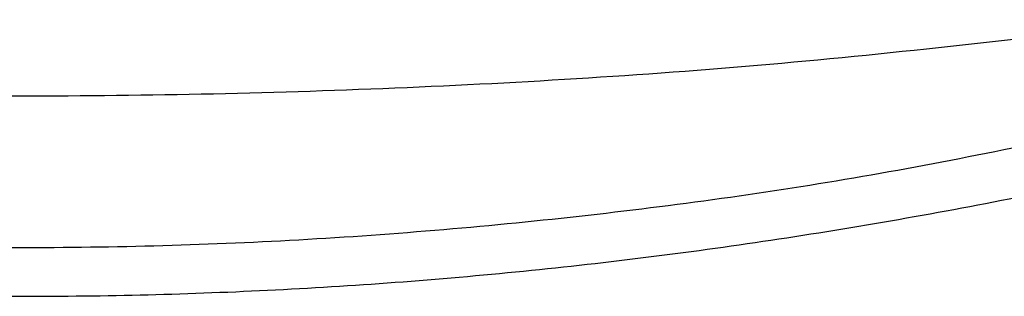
# Model space of a CAD drawing. Header units: millimetres. Extents: x -0.387 to 0.594, y -0.166 to 0.447.
# Tile 36 of 109: x 0.063 to 0.103, y 0.084 to 0.095. Entities that reach past the tile are written whole.
import ezdxf

# ---------------------------------------------------------------- set-up
doc = ezdxf.new("R2010")
doc.units = ezdxf.units.MM
doc.layers.add('FORMAT', color=7, linetype='Continuous')

msp = doc.modelspace()

# ---------------------------------------------------------------- linework, layer by layer
at = {"layer": 'FORMAT', "color": 7, "linetype": 'Continuous', "lineweight": 25}
for points, knots in [([(0.015677, 0.094959), (0.020921, 0.094333), (0.031411, 0.093082), (0.04723, 0.092082), (0.063073, 0.091722), (0.078916, 0.092082), (0.094735, 0.093082), (0.105224, 0.094333), (0.110469, 0.094959)], [0, 0, 0, 0, 0.1666588, 0.3333377, 0.5, 0.6666577, 0.8333388, 1, 1, 1, 1]), ([(0.109758, 0.090984), (0.105936, 0.090166), (0.098342, 0.08854), (0.086661, 0.086883), (0.074884, 0.085848), (0.063808, 0.085531), (0.05355, 0.085772), (0.044126, 0.08643), (0.034784, 0.087521), (0.025511, 0.089001), (0.019442, 0.09032), (0.016388, 0.090984)], [0, 0, 0, 0, 0.1258867, 0.2501161, 0.3757337, 0.5006952, 0.600242, 0.7001092, 0.799835, 0.899272, 1, 1, 1, 1]), ([(0.015162, 0.089247), (0.017684, 0.088682), (0.022736, 0.087549), (0.030464, 0.086185), (0.038301, 0.085082), (0.046374, 0.084264), (0.054651, 0.083753), (0.063762, 0.083567), (0.07181, 0.083773), (0.078769, 0.084216), (0.083998, 0.084683), (0.08923, 0.085284), (0.094451, 0.086017), (0.099654, 0.086883), (0.10518, 0.087934), (0.108933, 0.088783), (0.110984, 0.089247)], [0, 0, 0, 0, 0.081231, 0.162648, 0.244665, 0.326898, 0.413474, 0.500321, 0.607423, 0.661207, 0.715378, 0.769613, 0.824234, 0.879041, 0.933909, 1, 1, 1, 1])]:
    msp.add_open_spline(points, degree=3, knots=knots, dxfattribs=at)

doc.saveas('drawing.dxf')
